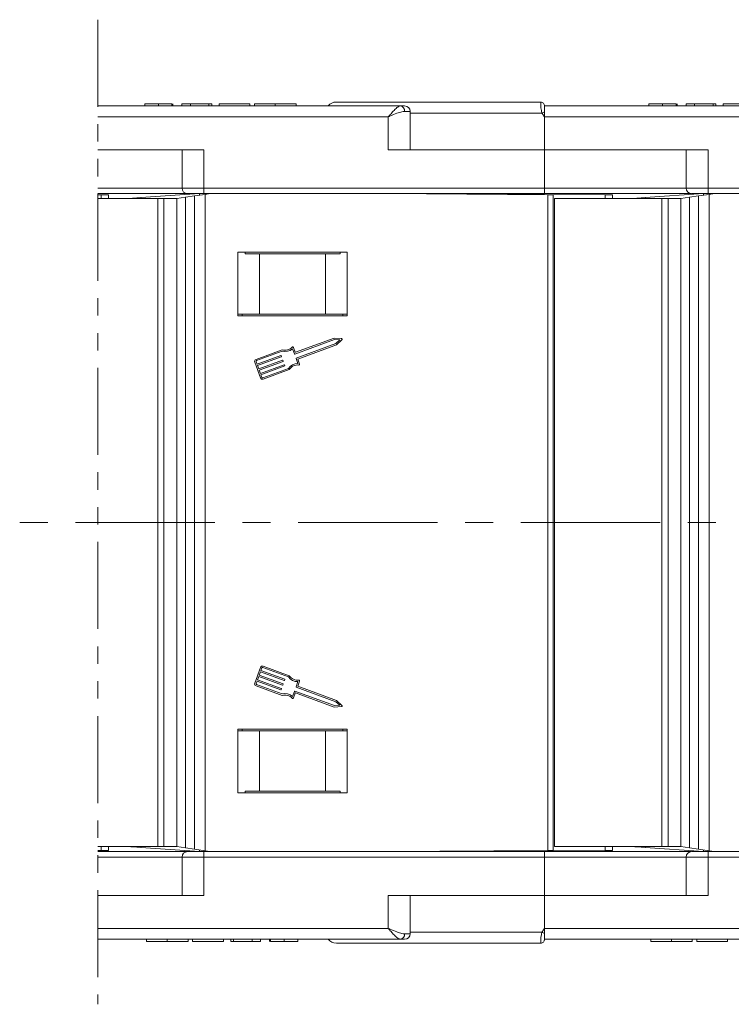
# Model space of a CAD drawing. Header units: millimetres. Extents: x 2623 to 3546, y -313 to 339.
# Tile 15 of 49: x 3222 to 3287, y -168 to -78. Entities that reach past the tile are written whole.
import ezdxf

# ---------------------------------------------------------------- set-up
doc = ezdxf.new("R2010")
doc.units = ezdxf.units.MM
doc.linetypes.add('CENTERX2', pattern=[20.32, 12.7, -2.54, 2.54, -2.54])
doc.linetypes.add('PHANTOM2', pattern=[31.75, 15.875, -3.175, 3.175, -3.175, 3.175, -3.175])

msp = doc.modelspace()

# ---------------------------------------------------------------- linework, layer by layer
at = {"color": 3, "linetype": 'PHANTOM2', "lineweight": 9, "ltscale": 0.5}
msp.add_line((3229.304, -77.839), (3229.3, -167.627), dxfattribs=at)
at = {"color": 7, "linetype": 'Continuous', "lineweight": 15}
for p, q in [((3229.304, -85.701), (3256.905, -85.701)), ((3233.581, -85.501), (3233.581, -85.701)), ((3234.816, -85.501), (3234.816, -85.701)), ((3236.058, -85.501), (3236.058, -85.701)), ((3236.145, -85.501), (3236.145, -85.701)), ((3236.965, -85.501), (3236.965, -85.701)), ((3237.735, -85.501), (3236.965, -85.501)), ((3237.735, -85.501), (3237.735, -85.701)), ((3239.427, -85.501), (3237.735, -85.501)), ((3239.427, -85.501), (3239.427, -85.701)), ((3239.683, -85.501), (3239.427, -85.501)), ((3239.683, -85.501), (3239.683, -85.701)), ((3240.35, -85.501), (3240.35, -85.701)), ((3243.171, -85.501), (3240.35, -85.501)), ((3243.171, -85.501), (3243.171, -85.701)), ((3243.581, -85.501), (3243.581, -85.701)), ((3245.484, -85.501), (3245.484, -85.701)), ((3247.376, -85.501), (3247.376, -85.701)), ((3251.055, -85.351), (3269.705, -85.351)), ((3256.905, -85.701), (3257.287, -85.701)), ((3269.705, -85.351), (3269.705, -85.351)), ((3270.055, -85.701), (3270.055, -86.227)), ((3270.055, -85.701), (3302.905, -85.701)), ((3279.581, -85.501), (3279.581, -85.701)), ((3280.816, -85.501), (3280.816, -85.701)), ((3282.058, -85.501), (3282.058, -85.701)), ((3282.145, -85.501), (3282.145, -85.701)), ((3282.965, -85.501), (3282.965, -85.701)), ((3283.735, -85.501), (3282.965, -85.501)), ((3283.735, -85.501), (3283.735, -85.701)), ((3285.427, -85.501), (3283.735, -85.501)), ((3285.427, -85.501), (3285.427, -85.701)), ((3285.683, -85.501), (3285.427, -85.501)), ((3285.683, -85.501), (3285.683, -85.701)), ((3286.35, -85.501), (3286.35, -85.701)), ((3289.171, -85.501), (3286.35, -85.501)), ((3255.787, -86.701), (3229.304, -86.701)), ((3255.787, -89.701), (3255.787, -86.701)), ((3257.278, -86.201), (3257.787, -86.201)), ((3257.787, -89.701), (3257.787, -86.201)), ((3269.82, -86.351), (3257.787, -86.351)), ((3270.055, -86.227), (3270.055, -86.701)), ((3301.787, -86.701), (3270.055, -86.701)), ((3270.055, -86.701), (3270.055, -89.701)), ((3238.976, -89.701), (3229.304, -89.701)), ((3236.976, -89.701), (3236.976, -93.201)), ((3238.976, -89.701), (3238.976, -93.201)), ((3255.787, -89.701), (3270.055, -89.701)), ((3270.055, -89.701), (3270.055, -93.201)), ((3284.976, -89.701), (3270.055, -89.701)), ((3282.976, -89.701), (3282.976, -93.201)), ((3284.976, -89.701), (3284.976, -93.201)), ((3229.304, -93.201), (3236.976, -93.201)), ((3236.976, -93.201), (3238.976, -93.201)), ((3238.976, -93.201), (3270.055, -93.201)), ((3238.976, -93.201), (3238.976, -93.701)), ((3270.055, -93.201), (3270.055, -93.701)), ((3270.055, -93.201), (3282.976, -93.201)), ((3282.976, -93.201), (3284.976, -93.201)), ((3284.976, -93.201), (3316.055, -93.201)), ((3284.976, -93.201), (3284.976, -93.701)), ((3229.595, -93.798), (3229.303, -93.797)), ((3229.303, -94.151), (3234.76, -94.151)), ((3237.439, -93.701), (3229.303, -93.701)), ((3229.595, -93.798), (3230.252, -93.801)), ((3229.595, -94.151), (3229.595, -93.798)), ((3230.252, -93.801), (3230.252, -94.151)), ((3232.012, -94.151), (3232.288, -94.132)), ((3232.457, -94.121), (3232.288, -94.132)), ((3232.288, -94.132), (3232.288, -94.151)), ((3233.228, -94.068), (3232.457, -94.121)), ((3232.457, -94.151), (3232.457, -94.121)), ((3238.555, -93.701), (3233.228, -94.068)), ((3233.228, -94.068), (3233.228, -94.151)), ((3234.76, -94.151), (3234.76, -123.701)), ((3234.76, -94.151), (3235.321, -94.151)), ((3235.321, -94.151), (3235.321, -123.701)), ((3235.321, -94.151), (3236.489, -94.151)), ((3236.489, -94.151), (3237.277, -94.036)), ((3236.489, -94.151), (3236.489, -123.701)), ((3237.277, -94.036), (3238.099, -93.915)), ((3237.277, -94.036), (3237.277, -123.701)), ((3238.976, -93.701), (3237.476, -93.701)), ((3238.099, -93.915), (3239.083, -93.771)), ((3238.099, -123.701), (3238.099, -93.915)), ((3238.555, -93.848), (3238.555, -93.701)), ((3270.055, -93.701), (3238.976, -93.701)), ((3239.555, -93.701), (3239.083, -93.771)), ((3239.083, -93.771), (3239.083, -123.701)), ((3270.053, -93.771), (3255.555, -93.701)), ((3270.344, -93.798), (3255.555, -93.701)), ((3275.595, -93.798), (3270.053, -93.771)), ((3270.053, -93.796), (3270.053, -93.771)), ((3283.439, -93.701), (3270.055, -93.701)), ((3270.344, -123.701), (3270.344, -93.798)), ((3270.344, -93.798), (3270.844, -93.801)), ((3270.844, -93.801), (3270.844, -123.701)), ((3270.959, -94.151), (3270.959, -123.701)), ((3270.959, -94.151), (3280.76, -94.151)), ((3275.595, -93.798), (3276.252, -93.801)), ((3275.595, -94.151), (3275.595, -93.798)), ((3276.252, -93.801), (3276.252, -94.151)), ((3278.012, -94.151), (3278.288, -94.132)), ((3278.457, -94.121), (3278.288, -94.132)), ((3278.288, -94.132), (3278.288, -94.151)), ((3279.228, -94.068), (3278.457, -94.121)), ((3278.457, -94.151), (3278.457, -94.121)), ((3284.555, -93.701), (3279.228, -94.068)), ((3279.228, -94.068), (3279.228, -94.151)), ((3280.76, -94.151), (3280.76, -123.701)), ((3280.76, -94.151), (3281.321, -94.151)), ((3281.321, -94.151), (3281.321, -123.701)), ((3281.321, -94.151), (3282.489, -94.151)), ((3282.489, -94.151), (3283.277, -94.036)), ((3282.489, -94.151), (3282.489, -123.701)), ((3283.277, -94.036), (3284.099, -93.915)), ((3283.277, -94.036), (3283.277, -123.701)), ((3284.976, -93.701), (3283.476, -93.701)), ((3284.099, -93.915), (3285.083, -93.771)), ((3284.099, -123.701), (3284.099, -93.915)), ((3284.555, -93.848), (3284.555, -93.701)), ((3316.055, -93.701), (3284.976, -93.701)), ((3285.555, -93.701), (3285.083, -93.771)), ((3285.083, -93.771), (3285.083, -123.701)), ((3252.055, -99.051), (3242.055, -99.051)), ((3242.055, -99.051), (3242.055, -104.851)), ((3242.722, -99.201), (3242.722, -99.051)), ((3244.055, -99.201), (3242.722, -99.201)), ((3244.055, -104.701), (3244.055, -99.201)), ((3250.055, -99.201), (3244.055, -99.201)), ((3250.055, -104.701), (3250.055, -99.201)), ((3251.389, -99.201), (3250.055, -99.201)), ((3251.389, -99.051), (3251.389, -99.201)), ((3252.055, -104.851), (3252.055, -99.051)), ((3244.055, -104.701), (3242.055, -104.701)), ((3242.055, -104.851), (3252.055, -104.851)), ((3242.455, -104.701), (3242.455, -104.851)), ((3250.055, -104.701), (3244.055, -104.701)), ((3252.055, -104.701), (3250.055, -104.701)), ((3251.655, -104.701), (3251.655, -104.851)), ((3247.301, -108.151), (3247.142, -107.717)), ((3250.878, -107.014), (3247.265, -108.334)), ((3250.859, -106.885), (3247.342, -108.17)), ((3247.397, -108.694), (3251.009, -107.374)), ((3247.531, -108.781), (3251.078, -107.485)), ((3251.524, -106.919), (3250.859, -106.885)), ((3251.367, -107.039), (3250.878, -107.014)), ((3251.009, -107.374), (3251.367, -107.039)), ((3251.078, -107.485), (3251.564, -107.03)), ((3246.101, -107.944), (3243.723, -108.813)), ((3246.108, -108.077), (3243.767, -108.932)), ((3243.817, -109.254), (3245.99, -108.46)), ((3246.034, -108.58), (3243.86, -109.374)), ((3246.031, -108.479), (3246.053, -108.539)), ((3247.225, -108.315), (3247.055, -107.851)), ((3243.609, -109.058), (3244.135, -110.497)), ((3243.729, -109.014), (3243.817, -109.254)), ((3243.86, -109.374), (3243.97, -109.674)), ((3243.97, -109.674), (3246.144, -108.88)), ((3246.187, -109), (3244.014, -109.794)), ((3244.123, -110.094), (3246.297, -109.3)), ((3246.341, -109.419), (3244.167, -110.214)), ((3246.184, -108.899), (3246.206, -108.959)), ((3246.338, -109.319), (3246.36, -109.379)), ((3247.547, -109.198), (3247.378, -108.735)), ((3247.7, -109.245), (3247.531, -108.781)), ((3244.014, -109.794), (3244.123, -110.094)), ((3244.167, -110.214), (3244.255, -110.453)), ((3244.337, -110.491), (3246.677, -109.636)), ((3244.381, -110.611), (3246.759, -109.743)), ((3234.76, -123.701), (3234.76, -153.251)), ((3235.321, -123.701), (3235.321, -153.251)), ((3236.489, -123.701), (3236.489, -153.251)), ((3237.277, -123.701), (3237.277, -153.367)), ((3238.099, -153.488), (3238.099, -123.701)), ((3239.083, -123.701), (3239.083, -153.632)), ((3270.344, -153.605), (3270.344, -123.701)), ((3270.844, -123.701), (3270.844, -153.601)), ((3270.959, -123.701), (3270.959, -153.251)), ((3280.76, -123.701), (3280.76, -153.251)), ((3281.321, -123.701), (3281.321, -153.251)), ((3282.489, -123.701), (3282.489, -153.251)), ((3283.277, -123.701), (3283.277, -153.367)), ((3284.099, -153.488), (3284.099, -123.701)), ((3285.083, -123.701), (3285.083, -153.632)), ((3244.135, -136.906), (3243.609, -138.345)), ((3244.123, -137.309), (3244.014, -137.609)), ((3246.297, -138.103), (3244.123, -137.309)), ((3244.255, -136.949), (3244.167, -137.189)), ((3244.167, -137.189), (3246.341, -137.983)), ((3246.677, -137.766), (3244.337, -136.911)), ((3246.759, -137.66), (3244.381, -136.791)), ((3243.817, -138.149), (3243.729, -138.388)), ((3245.99, -138.943), (3243.817, -138.149)), ((3243.97, -137.729), (3243.86, -138.029)), ((3243.86, -138.029), (3246.034, -138.823)), ((3246.144, -138.523), (3243.97, -137.729)), ((3244.014, -137.609), (3246.187, -138.403)), ((3246.36, -138.024), (3246.338, -138.084)), ((3247.378, -138.668), (3247.547, -138.205)), ((3247.531, -138.622), (3247.7, -138.158)), ((3243.723, -138.59), (3246.101, -139.459)), ((3243.767, -138.47), (3246.108, -139.326)), ((3246.053, -138.864), (3246.031, -138.924)), ((3246.206, -138.444), (3246.184, -138.504)), ((3247.055, -139.551), (3247.225, -139.088)), ((3247.265, -139.069), (3250.878, -140.389)), ((3251.009, -140.029), (3247.397, -138.709)), ((3251.078, -139.918), (3247.531, -138.622)), ((3247.142, -139.686), (3247.301, -139.252)), ((3247.342, -139.233), (3250.859, -140.518)), ((3251.367, -140.363), (3251.009, -140.029)), ((3251.564, -140.373), (3251.078, -139.918)), ((3250.859, -140.518), (3251.524, -140.483)), ((3250.878, -140.389), (3251.367, -140.363)), ((3252.055, -142.551), (3242.055, -142.551)), ((3242.055, -142.551), (3242.055, -148.351)), ((3244.055, -142.701), (3242.055, -142.701)), ((3242.455, -142.551), (3242.455, -142.701)), ((3244.055, -142.701), (3244.055, -148.201)), ((3250.055, -142.701), (3244.055, -142.701)), ((3250.055, -142.701), (3250.055, -148.201)), ((3252.055, -142.701), (3250.055, -142.701)), ((3251.655, -142.551), (3251.655, -142.701)), ((3252.055, -148.351), (3252.055, -142.551)), ((3242.055, -148.351), (3252.055, -148.351)), ((3242.722, -148.201), (3242.722, -148.351)), ((3244.055, -148.201), (3242.722, -148.201)), ((3250.055, -148.201), (3244.055, -148.201)), ((3251.389, -148.201), (3250.055, -148.201)), ((3251.389, -148.351), (3251.389, -148.201)), ((3234.76, -153.251), (3229.301, -153.251)), ((3229.595, -153.605), (3229.595, -153.251)), ((3230.252, -153.251), (3230.252, -153.601)), ((3232.288, -153.27), (3232.012, -153.251)), ((3232.288, -153.251), (3232.288, -153.27)), ((3232.288, -153.27), (3232.457, -153.282)), ((3232.457, -153.282), (3232.457, -153.251)), ((3232.457, -153.282), (3233.228, -153.335)), ((3233.228, -153.251), (3233.228, -153.335)), ((3233.228, -153.335), (3238.555, -153.701)), ((3235.321, -153.251), (3234.76, -153.251)), ((3236.489, -153.251), (3235.321, -153.251)), ((3237.277, -153.367), (3236.489, -153.251)), ((3238.099, -153.488), (3237.277, -153.367)), ((3239.083, -153.632), (3238.099, -153.488)), ((3280.76, -153.251), (3270.959, -153.251)), ((3275.595, -153.605), (3275.595, -153.251)), ((3276.252, -153.251), (3276.252, -153.601)), ((3278.288, -153.27), (3278.012, -153.251)), ((3278.288, -153.251), (3278.288, -153.27)), ((3278.288, -153.27), (3278.457, -153.282)), ((3278.457, -153.282), (3278.457, -153.251)), ((3278.457, -153.282), (3279.228, -153.335)), ((3279.228, -153.251), (3279.228, -153.335)), ((3279.228, -153.335), (3284.555, -153.701)), ((3281.321, -153.251), (3280.76, -153.251)), ((3282.489, -153.251), (3281.321, -153.251)), ((3283.277, -153.367), (3282.489, -153.251)), ((3284.099, -153.488), (3283.277, -153.367)), ((3285.083, -153.632), (3284.099, -153.488)), ((3229.301, -153.606), (3229.595, -153.605)), ((3237.439, -153.701), (3229.301, -153.701)), ((3229.301, -154.201), (3236.976, -154.201)), ((3230.252, -153.601), (3229.595, -153.605)), ((3236.976, -154.201), (3236.976, -157.701)), ((3236.976, -154.201), (3238.976, -154.201)), ((3238.976, -153.701), (3237.476, -153.701)), ((3238.555, -153.701), (3238.555, -153.555)), ((3270.055, -153.701), (3238.976, -153.701)), ((3238.976, -154.201), (3238.976, -153.701)), ((3238.976, -154.201), (3270.055, -154.201)), ((3238.976, -157.701), (3238.976, -154.201)), ((3239.083, -153.632), (3239.555, -153.701)), ((3255.555, -153.701), (3270.344, -153.605)), ((3255.555, -153.701), (3270.053, -153.631)), ((3270.053, -153.631), (3275.595, -153.605)), ((3270.053, -153.631), (3270.053, -153.607)), ((3270.055, -154.201), (3270.055, -153.701)), ((3283.439, -153.701), (3270.055, -153.701)), ((3270.055, -157.701), (3270.055, -154.201)), ((3270.055, -154.201), (3282.976, -154.201)), ((3270.844, -153.601), (3270.344, -153.605)), ((3276.252, -153.601), (3275.595, -153.605)), ((3282.976, -154.201), (3282.976, -157.701)), ((3282.976, -154.201), (3284.976, -154.201)), ((3284.976, -153.701), (3283.476, -153.701)), ((3284.555, -153.701), (3284.555, -153.555)), ((3316.055, -153.701), (3284.976, -153.701)), ((3284.976, -154.201), (3284.976, -153.701)), ((3284.976, -154.201), (3316.055, -154.201)), ((3284.976, -157.701), (3284.976, -154.201)), ((3285.083, -153.632), (3285.555, -153.701)), ((3238.976, -157.701), (3229.3, -157.701)), ((3255.787, -157.701), (3255.787, -160.701)), ((3255.787, -157.701), (3270.055, -157.701)), ((3257.787, -161.201), (3257.787, -157.701)), ((3270.055, -160.701), (3270.055, -157.701)), ((3284.976, -157.701), (3270.055, -157.701)), ((3255.787, -160.701), (3229.3, -160.701)), ((3301.787, -160.701), (3270.055, -160.701)), ((3270.055, -161.176), (3270.055, -160.701)), ((3257.278, -161.201), (3257.787, -161.201)), ((3269.82, -161.051), (3257.787, -161.051)), ((3270.055, -161.701), (3270.055, -161.176)), ((3229.3, -161.701), (3256.905, -161.701)), ((3233.735, -161.901), (3233.735, -161.701)), ((3235.626, -161.901), (3235.626, -161.701)), ((3237.53, -161.901), (3237.53, -161.701)), ((3237.94, -161.901), (3237.94, -161.701)), ((3237.94, -161.901), (3240.76, -161.901)), ((3240.76, -161.901), (3240.76, -161.701)), ((3241.427, -161.901), (3241.427, -161.701)), ((3241.427, -161.901), (3241.683, -161.901)), ((3241.683, -161.901), (3241.683, -161.701)), ((3241.683, -161.901), (3243.376, -161.901)), ((3243.376, -161.901), (3243.376, -161.701)), ((3243.376, -161.901), (3244.145, -161.901)), ((3244.145, -161.901), (3244.145, -161.701)), ((3244.965, -161.901), (3244.965, -161.701)), ((3245.053, -161.901), (3245.053, -161.701)), ((3246.294, -161.901), (3246.294, -161.701)), ((3247.53, -161.901), (3247.53, -161.701)), ((3251.055, -162.051), (3269.705, -162.051)), ((3256.905, -161.701), (3257.287, -161.701)), ((3269.705, -162.051), (3269.705, -162.051)), ((3270.055, -161.701), (3302.905, -161.701)), ((3279.735, -161.901), (3279.735, -161.701)), ((3281.626, -161.901), (3281.626, -161.701)), ((3283.53, -161.901), (3283.53, -161.701)), ((3283.94, -161.901), (3283.94, -161.701)), ((3283.94, -161.901), (3286.76, -161.901)), ((3286.76, -161.901), (3286.76, -161.701))]:
    msp.add_line(p, q, dxfattribs=at)
at = {"color": 1, "linetype": 'CENTERX2', "lineweight": 13}
msp.add_line((3463.479, -123.701), (2912.818, -123.701), dxfattribs=at)
at = {"color": 7, "linetype": 'Continuous', "lineweight": 15}
for centre, radius, start, end in [((3251.055, -86.351), 1, 90, 139.4584), ((3256.831, -86.146), 0.451, 352.91865, 80.4798), ((3257.287, -86.201), 0.5, 0, 90), ((3269.705, -85.701), 0.35, 0.00166, 90.00559), ((3269.705, -85.701), 0.35, 0, 90), ((3291.161, -126.248), 45.245, 117.80537, 118.14247), ((3237.476, -93.201), 0.5, 180, 270), ((3283.476, -93.201), 0.5, 180, 270), ((3246.359, -107.03), 0.949, 254.2528, 315.58546), ((3247.082, -107.739), 0.0638, 20.07046, 135.58546), ((3251.52, -106.983), 0.0638, 313.09192, 87.049), ((3246.001, -108.49), 0.0319, 20.07046, 110.07046), ((3246.023, -108.55), 0.0319, 290.07046, 20.07046), ((3246.359, -107.03), 1.076, 256.51116, 310.30711), ((3247.255, -108.304), 0.0319, 200.07046, 290.07046), ((3247.331, -108.14), 0.0319, 200.07046, 290.07046), ((3243.789, -108.992), 0.192, 110.07046, 200.07046), ((3243.789, -108.992), 0.0638, 110.07046, 200.07046), ((3246.154, -108.91), 0.0319, 20.07046, 110.07046), ((3246.176, -108.97), 0.0319, 290.07046, 20.07046), ((3246.308, -109.33), 0.0319, 20.07046, 110.07046), ((3246.33, -109.389), 0.0319, 290.07046, 20.07046), ((3247.544, -110.275), 1.076, 89.8338, 143.62975), ((3247.544, -110.275), 0.949, 84.55545, 145.88812), ((3247.408, -108.724), 0.0319, 110.07046, 200.07046), ((3247.64, -109.267), 0.0638, 264.55545, 20.07046), ((3244.315, -110.432), 0.192, 200.07046, 290.07046), ((3244.315, -110.432), 0.0638, 200.07046, 290.07046), ((3244.315, -136.971), 0.192, 69.92954, 159.92954), ((3244.315, -136.971), 0.0638, 69.92954, 159.92954), ((3246.308, -138.073), 0.0319, 249.92954, 339.92954), ((3246.33, -138.013), 0.0319, 339.92954, 69.92954), ((3247.544, -137.128), 1.076, 216.37025, 270.1662), ((3247.544, -137.128), 0.949, 214.11188, 275.44455), ((3247.64, -138.136), 0.0638, 339.92954, 95.44455), ((3243.789, -138.41), 0.192, 159.92954, 249.92954), ((3243.789, -138.41), 0.0638, 159.92954, 249.92954), ((3246.001, -138.913), 0.0319, 249.92954, 339.92954), ((3246.023, -138.853), 0.0319, 339.92954, 69.92954), ((3246.154, -138.493), 0.0319, 249.92954, 339.92954), ((3246.176, -138.433), 0.0319, 339.92954, 69.92954), ((3247.255, -139.099), 0.0319, 69.92954, 159.92954), ((3247.408, -138.679), 0.0319, 159.92954, 249.92954), ((3246.359, -140.372), 0.949, 44.41454, 105.7472), ((3246.359, -140.372), 1.076, 49.69289, 103.48884), ((3247.082, -139.664), 0.0638, 224.41454, 339.92954), ((3247.331, -139.263), 0.0319, 69.92954, 159.92954), ((3251.52, -140.42), 0.0638, 272.951, 46.90808), ((3237.476, -154.201), 0.5, 90, 180), ((3283.476, -154.201), 0.5, 90, 180), ((3256.831, -161.257), 0.451, 279.5202, 7.08135), ((3257.287, -161.201), 0.5, 270, 0), ((3291.161, -121.155), 45.245, 241.85753, 242.19463), ((3251.055, -161.051), 1, 220.5416, 270), ((3269.705, -161.701), 0.35, 269.99441, 359.99834), ((3269.705, -161.701), 0.35, 270, 0)]:
    msp.add_arc(centre, radius, start, end, dxfattribs=at)
for points, knots in [([(3234.816, -85.501), (3234.621, -85.501), (3234.232, -85.501), (3233.788, -85.501), (3233.604, -85.501), (3233.589, -85.501), (3233.581, -85.501)], [0, 0, 0, 0, 0.280246, 0.558416, 0.778827, 1, 1, 1, 1]), ([(3236.058, -85.501), (3235.995, -85.501), (3235.869, -85.501), (3235.428, -85.501), (3235.048, -85.501), (3234.816, -85.501)], [0, 0, 0, 0, 0.280122, 0.560355, 1, 1, 1, 1]), ([(3245.484, -85.501), (3245.188, -85.501), (3244.597, -85.501), (3243.935, -85.501), (3243.619, -85.501), (3243.594, -85.501), (3243.581, -85.501)], [0, 0, 0, 0, 0.279942, 0.558704, 0.779045, 1, 1, 1, 1]), ([(3247.376, -85.501), (3247.356, -85.501), (3247.317, -85.501), (3246.851, -85.501), (3246.179, -85.501), (3245.716, -85.501), (3245.484, -85.501)], [0, 0, 0, 0, 0.280551, 0.559488, 0.779434, 1, 1, 1, 1]), ([(3256.905, -85.701), (3256.878, -85.704), (3256.822, -85.711), (3256.715, -85.763), (3256.587, -85.854), (3256.471, -85.958), (3256.314, -86.111), (3256.159, -86.277), (3255.993, -86.465), (3255.914, -86.555), (3255.869, -86.607), (3255.843, -86.638), (3255.82, -86.664), (3255.805, -86.681), (3255.797, -86.69), (3255.791, -86.697), (3255.789, -86.699), (3255.787, -86.701)], [0, 0, 0, 0, 0.101029, 0.204946, 0.337168, 0.474297, 0.5162, 0.743651, 0.85309, 0.914248, 0.93217, 0.960137, 0.976545, 0.986194, 0.994698, 0.995932, 1, 1, 1, 1]), ([(3269.82, -86.351), (3269.808, -86.315), (3269.773, -86.202), (3269.736, -85.992), (3269.711, -85.738), (3269.703, -85.516), (3269.703, -85.376), (3269.705, -85.359), (3269.705, -85.351)], [0, 0, 0, 0, 0.0736104, 0.2252813, 0.4127189, 0.6160541, 0.826783, 1, 1, 1, 1]), ([(3280.816, -85.501), (3280.621, -85.501), (3280.232, -85.501), (3279.788, -85.501), (3279.604, -85.501), (3279.589, -85.501), (3279.581, -85.501)], [0, 0, 0, 0, 0.280246, 0.558416, 0.778827, 1, 1, 1, 1]), ([(3282.058, -85.501), (3281.995, -85.501), (3281.869, -85.501), (3281.428, -85.501), (3281.048, -85.501), (3280.816, -85.501)], [0, 0, 0, 0, 0.280122, 0.560355, 1, 1, 1, 1]), ([(3255.787, -86.701), (3255.79, -86.7), (3255.801, -86.695), (3255.839, -86.679), (3255.884, -86.659), (3256.143, -86.548), (3256.539, -86.382), (3256.992, -86.227), (3257.199, -86.208), (3257.278, -86.201)], [0, 0, 0, 0, 0.005088, 0.020369, 0.070807, 0.089086, 0.500311, 0.809226, 1, 1, 1, 1]), ([(3270.055, -86.701), (3270.054, -86.7), (3269.985, -86.607), (3269.901, -86.494), (3269.832, -86.373), (3269.82, -86.351)], [0, 0, 0, 0, 0.012087, 0.82463, 1, 1, 1, 1]), ([(3255.787, -160.701), (3255.79, -160.703), (3255.801, -160.707), (3255.839, -160.724), (3255.884, -160.743), (3256.143, -160.855), (3256.539, -161.021), (3256.992, -161.176), (3257.199, -161.194), (3257.278, -161.201)], [0, 0, 0, 0, 0.0050875, 0.0203691, 0.0708073, 0.0890863, 0.5003107, 0.809226, 1, 1, 1, 1]), ([(3256.905, -161.701), (3256.878, -161.698), (3256.822, -161.692), (3256.715, -161.64), (3256.587, -161.549), (3256.471, -161.445), (3256.314, -161.292), (3256.159, -161.126), (3255.993, -160.938), (3255.914, -160.847), (3255.869, -160.795), (3255.843, -160.765), (3255.82, -160.739), (3255.805, -160.722), (3255.797, -160.713), (3255.791, -160.706), (3255.789, -160.703), (3255.787, -160.701)], [0, 0, 0, 0, 0.1010295, 0.2049461, 0.3371683, 0.4742971, 0.5161999, 0.7436507, 0.8530899, 0.914248, 0.9321698, 0.9601369, 0.976545, 0.9861936, 0.994698, 0.9959318, 1, 1, 1, 1]), ([(3270.055, -160.701), (3270.054, -160.703), (3269.985, -160.796), (3269.901, -160.909), (3269.832, -161.03), (3269.82, -161.051)], [0, 0, 0, 0, 0.012087, 0.82463, 1, 1, 1, 1]), ([(3269.82, -161.051), (3269.808, -161.088), (3269.773, -161.201), (3269.736, -161.411), (3269.711, -161.664), (3269.703, -161.886), (3269.703, -162.026), (3269.705, -162.044), (3269.705, -162.051)], [0, 0, 0, 0, 0.07361, 0.225281, 0.412719, 0.616054, 0.826783, 1, 1, 1, 1]), ([(3233.735, -161.901), (3233.754, -161.901), (3233.794, -161.901), (3234.26, -161.901), (3234.931, -161.901), (3235.394, -161.901), (3235.626, -161.901)], [0, 0, 0, 0, 0.280551, 0.559488, 0.779434, 1, 1, 1, 1]), ([(3235.626, -161.901), (3235.922, -161.901), (3236.513, -161.901), (3237.176, -161.901), (3237.491, -161.901), (3237.517, -161.901), (3237.53, -161.901)], [0, 0, 0, 0, 0.279942, 0.558704, 0.779045, 1, 1, 1, 1]), ([(3245.053, -161.901), (3245.116, -161.901), (3245.241, -161.901), (3245.682, -161.901), (3246.062, -161.901), (3246.294, -161.901)], [0, 0, 0, 0, 0.2801216, 0.5603549, 1, 1, 1, 1]), ([(3246.294, -161.901), (3246.489, -161.901), (3246.878, -161.901), (3247.323, -161.901), (3247.506, -161.901), (3247.522, -161.901), (3247.53, -161.901)], [0, 0, 0, 0, 0.280246, 0.558416, 0.778827, 1, 1, 1, 1]), ([(3279.735, -161.901), (3279.754, -161.901), (3279.794, -161.901), (3280.26, -161.901), (3280.931, -161.901), (3281.394, -161.901), (3281.626, -161.901)], [0, 0, 0, 0, 0.280551, 0.559488, 0.779434, 1, 1, 1, 1]), ([(3281.626, -161.901), (3281.922, -161.901), (3282.513, -161.901), (3283.176, -161.901), (3283.491, -161.901), (3283.517, -161.901), (3283.53, -161.901)], [0, 0, 0, 0, 0.279942, 0.558704, 0.779045, 1, 1, 1, 1])]:
    msp.add_open_spline(points, degree=3, knots=knots, dxfattribs=at)

doc.saveas('drawing.dxf')
